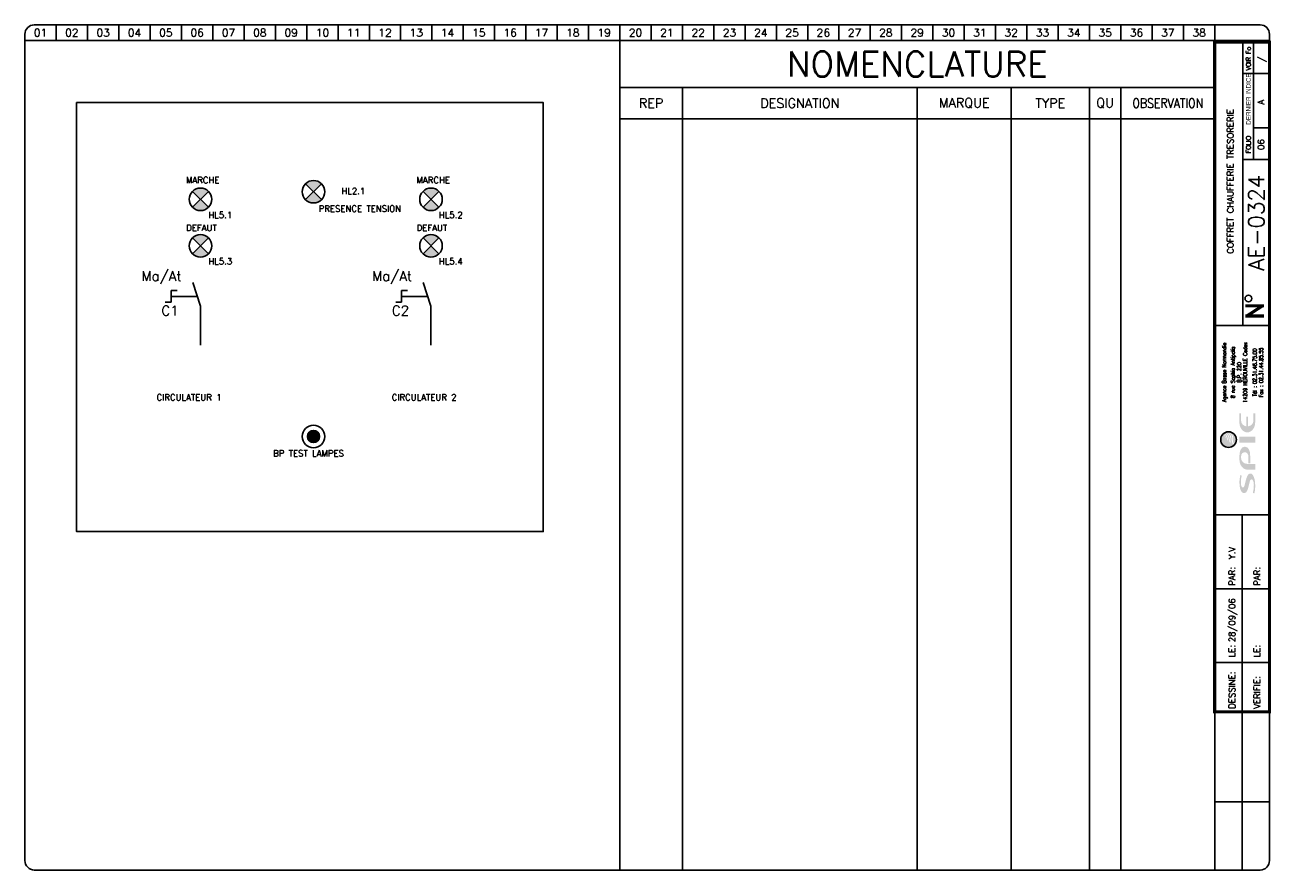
# Model space of a CAD drawing. Header units: millimetres. Extents: x 0 to 398, y 0 to 270.
import ezdxf
from ezdxf.enums import TextEntityAlignment as Align

# ---------------------------------------------------------------- set-up
doc = ezdxf.new("R2010")
doc.units = ezdxf.units.MM
doc.header["$LTSCALE"] = 20
doc.header["$MEASUREMENT"] = 0
doc.linetypes.add('DISCONTINU', pattern=[0.75, 0.5, -0.25])
for name, color, linetype in [('LOGO_SPIE', 160, 'Continuous'), ('POINTILLE', 5, 'DISCONTINU'), ('TEXTE', 3, 'Continuous'), ('TRAIFIN', 1, 'Continuous'), ('TRAIGROS', 2, 'Continuous'), ('TRAIMOY', 4, 'Continuous')]:
    doc.layers.add(name, color=color, linetype=linetype)
doc.styles.add('ROMANS8', font='ROMANS8.shx')
doc.styles.get("Standard").update_dxf_attribs({"font": 'simplex.shx'})
doc.styles.add('TXT', font='txt', dxfattribs={"width": 0.8})

# ---------------------------------------------------------------- blocks, each defined once
blk = doc.blocks.new('FDP-DIV-CHU')
at = {"layer": 'TEXTE', "color": 7, "const_width": 1}
for points in [[(392.75, 180.25), (386.75, 180.25)], [(387.25, 177), (392.25, 180.25)], [(392.75, 177), (386.75, 177)]]:
    blk.add_lwpolyline(points, dxfattribs=at)
at = {"layer": 'TEXTE', "color": 7}
blk.add_circle((387.76, 182.59), 1.08, dxfattribs=at)
at = {"layer": 'TRAIFIN', "color": 7}
for p, q in [((7, 270), (7, 265)), ((17, 270), (17, 265)), ((27, 270), (27, 265)), ((37, 270), (37, 265)), ((47, 270), (47, 265)), ((57, 270), (57, 265)), ((67, 270), (67, 265)), ((77, 270), (77, 265)), ((87, 270), (87, 265)), ((97, 270), (97, 265)), ((107, 270), (107, 265)), ((117, 270), (117, 265)), ((127, 270), (127, 265)), ((137, 270), (137, 265)), ((147, 270), (147, 265)), ((157, 270), (157, 265)), ((167, 270), (167, 265)), ((177, 270), (177, 265)), ((187, 270), (187, 265)), ((197, 270), (197, 265)), ((207, 270), (207, 265)), ((217, 270), (217, 265)), ((227, 270), (227, 265)), ((237, 270), (237, 265)), ((247, 270), (247, 265)), ((257, 270), (257, 265)), ((267, 270), (267, 265)), ((277, 270), (277, 265)), ((287, 270), (287, 265)), ((297, 270), (297, 265)), ((307, 270), (307, 265)), ((317, 270), (317, 265)), ((327, 270), (327, 265)), ((337, 270), (337, 265)), ((347, 270), (347, 265)), ((357, 270), (357, 265)), ((367, 270), (367, 265)), ((377, 270), (377, 265)), ((389.41, 227.04), (389.41, 264.5)), ((389.41, 237.09), (393.96, 237.09))]:
    blk.add_line(p, q, dxfattribs=at)
at = {"layer": 'TRAIGROS', "color": 7}
for p, q in [((-3, 267), (-3, 265)), ((0, 270), (391.5, 270)), ((394.5, 267), (394.5, 265)), ((394.5, 265), (-3, 265)), ((394.5, 265), (-3, 265)), ((-3, 265), (-3, 3)), ((386, 174), (386, 264.5)), ((394.5, 3), (394.5, 265)), ((386, 254.5), (394, 254.5)), ((386, 227.01), (394, 227.01)), ((377, 174), (394.5, 174)), ((377, 113.52), (394.51, 113.52)), ((377, -0.03), (377, 50.52)), ((0, 0), (391.5, 0))]:
    blk.add_line(p, q, dxfattribs=at)
at = {"layer": 'TRAIGROS', "color": 7, "const_width": 1}
blk.add_lwpolyline([(377, 264.5), (377, 50.52), (394.5, 50.52), (394.5, 264.5), (377, 264.5)], dxfattribs=at)
at = {"layer": 'TRAIGROS', "color": 7}
for centre, start, end in [((0, 267), 90, 180), ((391.5, 267), 0, 90), ((0, 3), 180, 270), ((391.5, 3), 270, 0)]:
    blk.add_arc(centre, 3, start, end, dxfattribs=at)
at = {"layer": 'TRAIMOY', "color": 7}
for p, q in [((385.75, -0.01), (385.75, 113.52)), ((377, 89.82), (394.51, 89.82)), ((377, 66.27), (394.51, 66.27)), ((377, 21.75), (394.51, 21.75))]:
    blk.add_line(p, q, dxfattribs=at)
at = {"layer": 'TEXTE', "color": 7}
for s, p in [('01', (2, 267.5)), ('02', (12, 267.5)), ('03', (22, 267.5)), ('04', (32, 267.5)), ('05', (42, 267.5)), ('06', (52, 267.5)), ('07', (62, 267.5)), ('08', (72, 267.5)), ('09', (82, 267.5)), ('10', (92, 267.5)), ('11', (102, 267.5)), ('12', (112, 267.5)), ('13', (122, 267.5)), ('14', (132, 267.5)), ('15', (142, 267.5)), ('16', (152, 267.5)), ('17', (162, 267.5)), ('18', (172, 267.5)), ('19', (182, 267.5)), ('20', (192, 267.5)), ('21', (202, 267.5)), ('22', (212, 267.5)), ('23', (222, 267.5)), ('24', (232, 267.5)), ('25', (242, 267.5)), ('26', (252, 267.5)), ('27', (262, 267.5)), ('28', (272, 267.5)), ('29', (282, 267.5)), ('30', (292, 267.5)), ('31', (302, 267.5)), ('32', (312, 267.5)), ('33', (322, 267.5)), ('34', (332, 267.5)), ('35', (342, 267.5)), ('36', (352, 267.5)), ('37', (362, 267.5)), ('38', (372, 267.5))]:
    blk.add_text(s, height=2.5, dxfattribs=at).set_placement(p, align=Align.MIDDLE)
at = {"layer": 'TEXTE', "color": 7, "width": 0.867769}
blk.add_text('VOIR Fo', height=1.5, rotation=90, dxfattribs=at).set_placement((388.5, 255.5), (388.5, 263), align=Align.FIT)
at = {"layer": 'TEXTE', "color": 7, "style": 'TXT', "width": 0.8}
blk.add_text('DERNIER INDICE', height=1.5, rotation=90, dxfattribs=at).set_placement((388.5, 238.12))
at = {"layer": 'TEXTE', "color": 7}
blk.add_text('FOLIO', height=1.5, rotation=90, dxfattribs=at).set_placement((388.5, 231.76), align=Align.CENTER)
for s, p in [('PAR:', (383.51, 90.82)), ('PAR:', (391.51, 90.82)), ('LE:', (383.51, 67.95)), ('LE:', (391.51, 67.95)), ('DESSINE:', (383.51, 51.52)), ('VERIFIE:', (391.51, 51.52))]:
    blk.add_text(s, height=2, rotation=90, dxfattribs=at).set_placement(p)
at = {"layer": 'TEXTE'}
for tag, p in [('FOLIO_SUIVANT', (392.9, 259.04)), ('INDICE', (392.79, 245.35)), ('FOLIO', (392.79, 231.76))]:
    blk.add_attdef(tag, text='', height=2, rotation=90, dxfattribs=at).set_placement(p, align=Align.CENTER)
blk.add_attdef('INTITULE_DU_PLAN', text='', height=2, rotation=90, dxfattribs=at).set_placement((382, 220), align=Align.MIDDLE)
at = {"layer": 'TEXTE', "color": 4}
blk.add_attdef('NUMERO', text='', height=5, rotation=90, dxfattribs=at).set_placement((392.79, 206.79), align=Align.CENTER)
at = {"layer": 'TEXTE'}
for tag, p in [('DESSINATEUR', (383.53, 97.95)), ('DATE', (383.51, 72.76))]:
    blk.add_attdef(tag, p, '', height=2, rotation=90, dxfattribs=at)
blk = doc.blocks.new('AI9-BLK3')
at = {"layer": 'LOGO_SPIE'}
h = blk.add_hatch(color=176, dxfattribs=at)
h.dxf.hatch_style = 2
edge = h.paths.add_edge_path()
edge.add_spline(control_points=[(-87.1, 11), (-87.1, 9.4), (-85.2, 7.9), (-81.7, 7), (-78.2, 6.1), (-73.9, 5), (-69.4, 3.9), (-60.5, 1.7), (-51.2, -1.1), (-51.2, -7.8), (-51.2, -15.2), (-64.6, -20.2), (-82.8, -20.2), (-89.5, -20.2), (-95.8, -19.6), (-102.2, -17.8), (-102.2, -17.8), (-100.2, -14.1), (-100.2, -14.1), (-94.3, -16.3), (-86, -16.7), (-79.8, -16.7), (-72.4, -16.7), (-66.3, -14.3), (-66.3, -10.9), (-66.3, -8.9), (-68.3, -7.2), (-71.6, -6.3), (-75, -5.4), (-79.3, -4.3), (-83.7, -3.3), (-92.4, -1.4), (-101.5, 1.2), (-101.5, 8.1), (-101.5, 14.8), (-91.8, 20.1), (-73.9, 20.1), (-68.3, 20.1), (-60.1, 19.3), (-54.8, 17.2), (-54.8, 17.2), (-57.2, 14.4), (-57.2, 14.4), (-62.6, 15.9), (-68.8, 16.5), (-74.4, 16.5), (-83.8, 16.5), (-87.1, 13.8), (-87.1, 11)], knot_values=[0, 0, 0, 0, 1, 1, 1, 2, 2, 2, 3, 3, 3, 4, 4, 4, 5, 5, 5, 6, 6, 6, 7, 7, 7, 8, 8, 8, 9, 9, 9, 10, 10, 10, 11, 11, 11, 12, 12, 12, 13, 13, 13, 14, 14, 14, 15, 15, 15, 16, 16, 16, 16], degree=3, periodic=0)
h = blk.add_hatch(color=176, dxfattribs=at)
h.dxf.hatch_style = 2
edge = h.paths.add_edge_path()
edge.add_spline(control_points=[(-7.6, -2.8), (-2.1, -2.8), (3.1, 0.7), (3.1, 6.4), (3.1, 12.1), (-1.3, 15.9), (-7.6, 15.9), (-7.6, 15.9), (-11.2, 15.9), (-11.2, 15.9), (-19.8, 15.9), (-26.7, 9.4), (-26.7, 0), (-26.7, 0), (-26.7, -20.2), (-26.7, -20.2), (-26.7, -20.2), (-41.3, -20.2), (-41.3, -20.2), (-41.3, -20.2), (-41.3, -0.1), (-41.3, -0.1), (-41.3, 11.2), (-29.8, 20.1), (-15.9, 20.1), (-15.9, 20.1), (-5.8, 20.1), (-5.8, 20.1), (4.7, 20.1), (17.3, 16.7), (17.3, 6.4), (17.3, -4.1), (5.8, -7.3), (-5.8, -7.3), (-5.8, -7.3), (-25, -7.3), (-25, -7.3), (-25, -7.3), (-25, -2.8), (-25, -2.8), (-25, -2.8), (-7.6, -2.8), (-7.6, -2.8)], knot_values=[0, 0, 0, 0, 1, 1, 1, 2, 2, 2, 3, 3, 3, 4, 4, 4, 5, 5, 5, 6, 6, 6, 7, 7, 7, 8, 8, 8, 9, 9, 9, 10, 10, 10, 11, 11, 11, 12, 12, 12, 13, 13, 13, 14, 14, 14, 14], degree=3, periodic=0)
h = blk.add_hatch(color=176, dxfattribs=at)
h.dxf.hatch_style = 2
h.paths.add_polyline_path([(42.6, -20.2), (28, -20.2), (28, 20.1), (42.6, 20.1)])
h = blk.add_hatch(color=176, dxfattribs=at)
h.dxf.hatch_style = 2
edge = h.paths.add_edge_path()
edge.add_spline(control_points=[(94.4, -2.1), (94.4, -2.1), (69.3, -2.1), (69.3, -2.1), (70.3, -9.8), (76.3, -15.5), (83.4, -15.5), (83.4, -15.5), (102.2, -15.5), (102.2, -15.5), (102.2, -15.5), (102.2, -20.1), (102.2, -20.1), (102.2, -20.1), (79.3, -20.1), (79.3, -20.1), (65.4, -20.1), (53.9, -11.2), (53.9, 0.1), (53.9, 11.3), (65.4, 20.2), (79.3, 20.2), (79.3, 20.2), (102.2, 20.2), (102.2, 20.2), (102.2, 20.2), (102.2, 15.8), (102.2, 15.8), (102.2, 15.8), (83.4, 15.8), (83.4, 15.8), (76.3, 15.8), (70.2, 10), (69.3, 2.3), (69.3, 2.3), (94.4, 2.3), (94.4, 2.3), (94.4, 2.3), (94.4, -2.1), (94.4, -2.1)], knot_values=[0, 0, 0, 0, 1, 1, 1, 2, 2, 2, 3, 3, 3, 4, 4, 4, 5, 5, 5, 6, 6, 6, 7, 7, 7, 8, 8, 8, 9, 9, 9, 10, 10, 10, 11, 11, 11, 12, 12, 12, 13, 13, 13, 13], degree=3, periodic=0)
blk = doc.blocks.new('AI9-BLK2')
at = {"layer": 'LOGO_SPIE', "color": 7}
blk.add_circle((0, 0.000086), 20.000157, dxfattribs=at)
blk = doc.blocks.new('AI9-BLK1')
at = {"layer": 'LOGO_SPIE'}
h = blk.add_hatch(color=20, dxfattribs=at)
h.dxf.hatch_style = 2
edge = h.paths.add_edge_path()
edge.add_spline(control_points=[(-20, 0), (-20, 11), (-11, 20), (0, 20), (9.1, 20), (16.7, 14), (19.2, 5.7), (17.6, 8), (15.8, 10.2), (13.7, 12.1), (13.3, 11.9), (12.9, 11.7), (12.5, 11.6), (15.2, 9.5), (17.6, 7), (19.5, 4.2), (19.8, 3.2), (19.9, 2.1), (20, 0.9), (17.4, 4.7), (13.8, 8), (10, 10.4), (9.4, 10.1), (8.9, 9.8), (8.3, 9.5), (12.7, 7.3), (16.9, 3.9), (20, -0.1), (20, -1), (19.9, -1.8), (19.8, -2.7), (16, 2), (11, 5.6), (5.3, 7.7), (4.6, 7.2), (3.8, 6.7), (3.1, 6.2), (9.6, 4.6), (15.3, 1.1), (19.7, -3.7), (19.5, -4.4), (19.3, -5.2), (19.1, -5.9), (14.1, -0.7), (7.3, 2.7), (-0.3, 3.5), (-1.1, 2.8), (-2, 2), (-2.8, 1.2), (-2.8, 1.2), (-2.4, 1.2), (-2.4, 1.2), (5.7, 1.2), (13.1, -1.9), (18.8, -7), (18.5, -7.7), (18.2, -8.4), (17.8, -9.1), (12.6, -4.8), (6, -2.3), (-1.3, -2.3), (-2.9, -2.3), (-4.5, -2.4), (-6.1, -2.7), (-6.9, -3.7), (-7.7, -4.8), (-8.4, -5.9), (-5.7, -5.2), (-3, -4.8), (-0.1, -4.8), (6.3, -4.8), (12.3, -6.8), (17.2, -10.2), (16.8, -10.9), (16.3, -11.6), (15.8, -12.3), (11.4, -9.7), (6.4, -8.2), (1, -8.2), (-3.3, -8.2), (-7.4, -9.2), (-11, -10.8), (-11.6, -12.1), (-12.1, -13.4), (-12.6, -14.7), (-8.3, -12.2), (-3.2, -10.7), (2.1, -10.7), (6.6, -10.7), (10.9, -11.7), (14.7, -13.6), (11, -17.5), (5.8, -20), (0, -20), (-11, -20), (-20, -11), (-20, 0)], knot_values=[0, 0, 0, 0, 1, 1, 1, 2, 2, 2, 3, 3, 3, 4, 4, 4, 5, 5, 5, 6, 6, 6, 7, 7, 7, 8, 8, 8, 9, 9, 9, 10, 10, 10, 11, 11, 11, 12, 12, 12, 13, 13, 13, 14, 14, 14, 15, 15, 15, 16, 16, 16, 17, 17, 17, 18, 18, 18, 19, 19, 19, 20, 20, 20, 21, 21, 21, 22, 22, 22, 23, 23, 23, 24, 24, 24, 25, 25, 25, 26, 26, 26, 27, 27, 27, 28, 28, 28, 29, 29, 29, 30, 30, 30, 31, 31, 31, 32, 32, 32, 32], degree=3, periodic=0)
at = {"layer": 'LOGO_SPIE', "color": 7}
blk.add_blockref('AI9-BLK2', (0, 0), dxfattribs=at)
blk = doc.blocks.new('logo_SPIE_rvb')
at = {"layer": 'LOGO_SPIE', "color": 7}
for name, p in [('AI9-BLK1', (180.777941, 135.963363)), ('AI9-BLK3', (145.467434, 87.922626))]:
    blk.add_blockref(name, p, dxfattribs=at)
blk = doc.blocks.new('Logo spie Carouche folio')
at = {"xscale": 0.125, "yscale": 0.125, "zscale": 0.125, "rotation": 90}
blk.add_blockref('logo_SPIE_rvb', (21.4, 1.38), dxfattribs=at)
at = {"color": 7, "style": 'ROMANS8', "width": 0.8}
for s, height, p in [('Agence Basse Normandie', 1.2384, (3.67, 45.47)), ('8 rue Sophia Antipolis', 1.2384, (6.4, 45.47)), ('14209 HEROUVILLE Cedex', 1.2384, (10.36, 45.47)), ('B.P. 220', 1.238, (8.44, 45.47)), ('Tél : 02.31.46.75.00', 1.2384, (13.4, 45.47)), ('Fax : 02.31.44.85.55', 1.2384, (15.43, 45.47))]:
    blk.add_text(s, height=height, rotation=90, dxfattribs=at).set_placement(p, align=Align.CENTER)
blk = doc.blocks.new('R61')
at = {"layer": 'POINTILLE'}
blk.add_line((-7.5, 12.5), (-1, 12.5), dxfattribs=at)
at = {"layer": 'TRAIFIN'}
blk.add_line((0, 0), (0, 10), dxfattribs=at)
at = {"layer": 'TRAIGROS'}
blk.add_line((-2, 16), (0, 10), dxfattribs=at)
at = {"layer": 'TRAIMOY'}
for p, q in [((-7.5, 14), (-7.5, 11)), ((-6, 14), (-7.5, 14)), ((-9, 11), (-7.5, 11))]:
    blk.add_line(p, q, dxfattribs=at)

msp = doc.modelspace()

# ---------------------------------------------------------------- hatches: boundary and pattern name
msp.add_hatch(color=256).paths.add_polyline_path([(90.19, 138.5, 1), (94.1, 138.5, 1)])
at = {"layer": 'TRAIFIN'}
h = msp.add_hatch(color=256, dxfattribs=at)
h.paths.add_polyline_path([(89.6, 219.26), (92.15, 216.71), (94.69, 219.26, 0.414214)])
h.paths.add_polyline_path([(89.6, 214.17, 0.414214), (94.69, 214.17), (92.15, 216.71)])
h = msp.add_hatch(color=256, dxfattribs=at)
h.paths.add_polyline_path([(53.53, 216.83), (56.08, 214.28), (58.62, 216.83, 0.414214)])
h.paths.add_polyline_path([(53.53, 211.74, 0.414214), (58.62, 211.74), (56.08, 214.28)])
h = msp.add_hatch(color=256, dxfattribs=at)
h.paths.add_polyline_path([(127.14, 216.83), (129.69, 214.28), (132.24, 216.83, 0.414214)])
h.paths.add_polyline_path([(127.14, 211.74, 0.414214), (132.24, 211.74), (129.69, 214.28)])
h = msp.add_hatch(color=256, dxfattribs=at)
h.paths.add_polyline_path([(53.53, 202), (56.08, 199.45), (58.62, 202, 0.414214)])
h.paths.add_polyline_path([(53.53, 196.91, 0.414214), (58.62, 196.91), (56.08, 199.45)])
h = msp.add_hatch(color=256, dxfattribs=at)
h.paths.add_polyline_path([(127.14, 202), (129.69, 199.45), (132.24, 202, 0.414214)])
h.paths.add_polyline_path([(127.14, 196.91, 0.414214), (132.24, 196.91), (129.69, 199.45)])

# ---------------------------------------------------------------- linework, layer by layer
msp.add_lwpolyline([(16.5, 245.2), (165.55, 245.2), (165.55, 108.13), (16.5, 108.13)], close=True)
msp.add_circle((92.15, 138.5), 1.95)
for p, q in [((94.69, 214.17), (89.6, 219.26)), ((89.6, 214.17), (94.69, 219.26)), ((53.53, 211.74), (58.62, 216.83)), ((58.62, 211.74), (53.53, 216.83)), ((132.24, 211.74), (127.14, 216.83)), ((127.14, 211.74), (132.24, 216.83)), ((53.53, 196.91), (58.62, 202)), ((58.62, 196.91), (53.53, 202)), ((132.24, 196.91), (127.14, 202)), ((127.14, 196.91), (132.24, 202))]:
    msp.add_line(p, q, dxfattribs=at)
for centre in [(92.15, 216.71), (56.08, 214.28), (129.69, 214.28), (56.08, 199.45), (129.69, 199.45), (92.15, 138.5)]:
    msp.add_circle(centre, 3.6, dxfattribs=at)
at = {"layer": 'TRAIGROS', "color": 7}
for p, q in [((190, 265), (190, 250)), ((190, 250), (380, 250)), ((190, 250), (190, 0)), ((210, 250), (210, 0)), ((285, 250), (285, 0)), ((315, 250), (315, 0)), ((340, 250), (340, 0)), ((350, 250), (350, 0)), ((190, 240), (210, 240)), ((210, 240), (285, 240)), ((285, 240), (315, 240)), ((315, 240), (340, 240)), ((340, 240), (380, 240))]:
    msp.add_line(p, q, dxfattribs=at)

# ---------------------------------------------------------------- block references
at = {"layer": 'POINTILLE', "xscale": 1.25, "yscale": 1.25, "zscale": 1.25}
for p in [(56.08, 167.65), (129.69, 167.65)]:
    msp.add_blockref('R61', p, dxfattribs=at)
at = {"layer": 'TEXTE'}
msp.add_blockref('FDP-DIV-CHU', (3, 0), dxfattribs=at).add_auto_attribs({'DATE': '28/09/06', 'DESSINATEUR': ' Y.V', 'NUMERO': 'AE-0324', 'INTITULE_DU_PLAN': 'COFFRET CHAUFFERIE TRESORERIE', 'FOLIO': '06', 'FOLIO_SUIVANT': '/', 'INDICE': 'A'})
at = {"layer": 'TRAIMOY'}
msp.add_blockref('Logo spie Carouche folio', (380, 113.52), dxfattribs=at)

# ---------------------------------------------------------------- texts
at = {"layer": 'TEXTE'}
for s, height, p in [('MARCHE ', 2, (51.43, 219.41)), ('MARCHE ', 2, (125.04, 219.41)), ('HL2.1', 2, (101.08, 215.92)), ('PRESENCE TENSION', 2, (93.81, 210.32)), ('HL5.1', 2, (58.58, 208.29)), ('HL5.2', 2, (132.19, 208.29)), ('DEFAUT', 2, (51.49, 204.18)), ('DEFAUT', 2, (125.1, 204.18)), ('HL5.3', 2, (58.58, 193.46)), ('HL5.4', 2, (132.19, 193.46)), ('Ma/At', 3.125, (37.25, 188.19)), ('Ma/At', 3.125, (110.86, 188.19)), ('C1', 3.125, (43.59, 177.17)), ('C2', 3.125, (117.2, 177.17)), ('CIRCULATEUR 1', 2, (42.04, 150.01)), ('CIRCULATEUR 2', 2, (117.13, 150.01)), ('BP TEST LAMPES', 2, (79.27, 132.1))]:
    msp.add_text(s, height=height, dxfattribs=at).set_placement(p)
at = {"layer": 'TRAIGROS'}
msp.add_text('NOMENCLATURE', height=8, dxfattribs=at).set_placement((285, 257.5), align=Align.MIDDLE)
at = {"layer": 'TRAIMOY'}
for s, p in [('REP', (200, 245)), ('DESIGNATION', (247.5, 245)), ('MARQUE', (300, 245)), ('TYPE', (327.5, 245)), ('QU', (345, 245))]:
    msp.add_text(s, height=3, dxfattribs=at).set_placement(p, align=Align.MIDDLE)
at = {"layer": 'TRAIMOY', "width": 0.85}
msp.add_text('OBSERVATION', height=3, dxfattribs=at).set_placement((365, 245), align=Align.MIDDLE)

doc.saveas('drawing.dxf')
